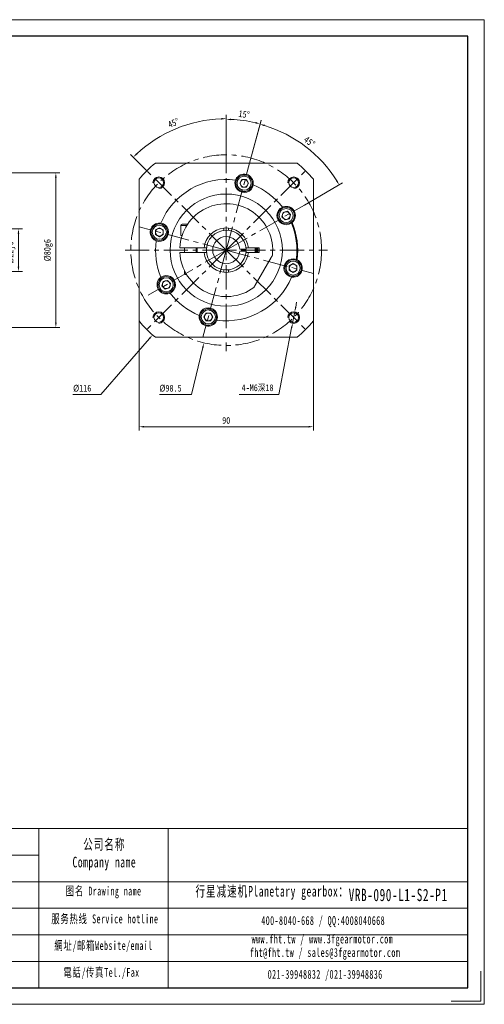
# Model space of a CAD drawing. Header units: millimetres. Extents: x -102 to 617, y -102 to 407.
# Tile 4 of 4: x 378 to 617, y -102 to 407. Entities that reach past the tile are written whole.
import ezdxf

# ---------------------------------------------------------------- set-up
doc = ezdxf.new("R2010")
doc.units = ezdxf.units.MM
doc.header["$LTSCALE"] = 10
doc.linetypes.add('CENTER', pattern=[2, 1.25, -0.25, 0.25, -0.25])
doc.layers.get('0').update_dxf_attribs({"lineweight": 18})
for name, color, linetype, lineweight in [('2细线层', 4, 'Continuous', 18), ('3中心线层', 1, 'CENTER', 18), ('图框_外框线', 7, 'Continuous', 18)]:
    doc.layers.add(name, color=color, linetype=linetype, lineweight=lineweight)
doc.styles.add('TH_GBDIM', font='txt', dxfattribs={"width": 0.8})
doc.styles.add('标准', font='txt', dxfattribs={"width": 0.667})
doc.dimstyles.new('TH_GBDIM', dxfattribs={"dimtxt": 3.5, "dimasz": 2.5, "dimexe": 2, "dimexo": 0, "dimgap": 1.5, "dimtad": 1, "dimdec": 1, "dimdsep": 46, "dimtxsty": 'TH_GBDIM', "dimcen": 2.5, "dimdle": 5, "dimclrd": 4, "dimclre": 4, "dimclrt": 3, "dimadec": 0, "dimazin": 0, "dimtfac": 0.714286, "dimtdec": 1, "dimtmove": 0, "dimatfit": 3, "dimfxl": 0, "dimtolj": 1, "dimarcsym": 0})

# ---------------------------------------------------------------- blocks, each defined once
blk = doc.blocks.new('*X12')
for points in [[(376.45, 296.45), (377.28, 296.45), (376.87, 298.95)], [(376.45, 279.45), (377.28, 279.45), (376.87, 276.95)]]:
    blk.add_hatch(color=4).paths.add_polyline_path(points, flags=0)
at = {"color": 4}
for p, q in [((356.96, 298.95), (378.87, 298.95)), ((376.87, 279.45), (376.87, 296.45)), ((356.96, 276.95), (378.87, 276.95))]:
    blk.add_line(p, q, dxfattribs=at)
at = {"color": 3, "insert": (373.03, 286.71), "char_height": 3.5, "width": 19.32, "attachment_point": 5, "rotation": 90, "style": 'TH_GBDIM'}
blk.add_mtext('%%C22j6', dxfattribs=at)
blk = doc.blocks.new('*X13')
for points in [[(395.75, 325.45), (396.59, 325.45), (396.17, 327.95)], [(395.75, 250.45), (396.59, 250.45), (396.17, 247.95)]]:
    blk.add_hatch(color=4).paths.add_polyline_path(points, flags=0)
at = {"color": 4}
for p, q in [((319.46, 327.95), (398.17, 327.95)), ((396.17, 250.45), (396.17, 325.45)), ((319.46, 247.95), (398.17, 247.95))]:
    blk.add_line(p, q, dxfattribs=at)
at = {"color": 3, "insert": (392.34, 287.95), "char_height": 3.5, "width": 19.32, "attachment_point": 5, "rotation": 90, "style": 'TH_GBDIM'}
blk.add_mtext('%%C80g6', dxfattribs=at)
blk = doc.blocks.new('*X23')
for points in [[(519.61, 258.61), (520.43, 258.45), (519.54, 256.08)], [(517.53, 247.81), (518.35, 247.65), (518.41, 250.18)]]:
    blk.add_hatch(color=4).paths.add_polyline_path(points, flags=0)
at = {"color": 4}
for p, q in [((520.02, 258.53), (520.49, 260.99)), ((519.54, 256.08), (518.41, 250.18)), ((511.31, 213.3), (517.94, 247.73)), ((490.84, 213.3), (511.31, 213.3))]:
    blk.add_line(p, q, dxfattribs=at)
blk.add_arc((518.98, 253.13), 3, 220.9121, 270, dxfattribs=at)
at = {"color": 3, "insert": (500.33, 216.68), "char_height": 3.5, "width": 31.1111, "attachment_point": 5, "style": 'TH_GBDIM'}
blk.add_mtext('4-M6深18', dxfattribs=at)
blk = doc.blocks.new('*X24')
blk.add_hatch(color=4).paths.add_polyline_path([(471.67, 237.73), (472.48, 237.54), (472.66, 240.06)], flags=0)
at = {"color": 4}
for p, q in [((484.15, 285.45), (484.15, 290.45)), ((481.65, 287.95), (486.65, 287.95)), ((466.24, 213.3), (472.08, 237.63)), ((449.66, 213.3), (466.24, 213.3))]:
    blk.add_line(p, q, dxfattribs=at)
at = {"color": 3, "insert": (455.39, 216.55), "char_height": 3.5, "width": 19.2578, "attachment_point": 5, "style": 'TH_GBDIM'}
blk.add_mtext('%%C98.5', dxfattribs=at)
blk = doc.blocks.new('*X25')
blk.add_hatch(color=4).paths.add_polyline_path([(444.18, 242.54), (444.81, 241.99), (446.13, 244.15)], flags=0)
at = {"color": 4}
for p, q in [((484.15, 285.45), (484.15, 290.45)), ((481.65, 287.95), (486.65, 287.95)), ((419.35, 213.3), (444.49, 242.27)), ((404.93, 213.3), (419.35, 213.3))]:
    blk.add_line(p, q, dxfattribs=at)
at = {"color": 3, "insert": (409.8, 216.55), "char_height": 3.5, "width": 15.3378, "attachment_point": 5, "style": 'TH_GBDIM'}
blk.add_mtext('%%C116', dxfattribs=at)
blk = doc.blocks.new('*X26')
for points in [[(441.65, 197.11), (441.65, 196.28), (439.15, 196.7)], [(526.65, 197.11), (526.65, 196.28), (529.15, 196.7)]]:
    blk.add_hatch(color=4).paths.add_polyline_path(points, flags=0)
at = {"color": 4}
for p, q in [((439.15, 251.36), (439.15, 194.7)), ((529.15, 251.36), (529.15, 194.7)), ((441.65, 196.7), (526.65, 196.7))]:
    blk.add_line(p, q, dxfattribs=at)
at = {"color": 3, "insert": (484.15, 199.95), "char_height": 3.5, "width": 7.2178, "attachment_point": 5, "style": 'TH_GBDIM'}
blk.add_mtext('90', dxfattribs=at)
blk = doc.blocks.new('*X30')
for points in [[(481.64, 356.24), (481.66, 355.41), (484.15, 355.87)], [(438.22, 337.41), (437.64, 338.01), (436.13, 335.98)]]:
    blk.add_hatch(color=4).paths.add_polyline_path(points, flags=0)
at = {"color": 4}
for p, q in [((484.15, 340.2), (484.15, 357.87)), ((443.14, 328.97), (434.71, 337.39))]:
    blk.add_line(p, q, dxfattribs=at)
blk.add_arc((484.15, 287.95), 67.92, 92.1092, 132.8908, dxfattribs=at)
at = {"color": 3, "insert": (456.92, 353.7), "char_height": 3.5, "width": 12.5704, "attachment_point": 5, "rotation": 22.5, "style": 'TH_GBDIM'}
blk.add_mtext('45%%D', dxfattribs=at)
blk = doc.blocks.new('*X31')
for points in [[(486.64, 355.06), (486.66, 355.89), (484.15, 355.52)], [(499.31, 354.22), (499.11, 353.41), (501.64, 353.22)]]:
    blk.add_hatch(color=4).paths.add_polyline_path(points, flags=0)
at = {"color": 4}
for p, q in [((484.15, 340.2), (484.15, 357.52)), ((496.21, 332.95), (502.16, 355.15))]:
    blk.add_line(p, q, dxfattribs=at)
blk.add_arc((484.15, 287.95), 67.56, 77.1202, 87.8798, dxfattribs=at)
at = {"color": 3, "insert": (493.39, 358.16), "char_height": 3.5, "width": 10.8247, "attachment_point": 5, "rotation": 352.5, "style": 'TH_GBDIM'}
blk.add_mtext('15%%D', dxfattribs=at)
blk = doc.blocks.new('*X32')
for points in [[(503.88, 351.95), (504.11, 352.75), (501.59, 353.04)], [(541.58, 324), (540.86, 323.57), (542.51, 321.65)]]:
    blk.add_hatch(color=4).paths.add_polyline_path(points, flags=0)
at = {"color": 4}
for p, q in [((496.21, 332.95), (502.11, 354.98)), ((524.5, 311.25), (544.24, 322.65))]:
    blk.add_line(p, q, dxfattribs=at)
blk.add_arc((484.15, 287.95), 67.39, 32.1258, 72.8742, dxfattribs=at)
at = {"color": 3, "insert": (527.15, 343.99), "char_height": 3.5, "width": 12.8426, "attachment_point": 5, "rotation": 322.5, "style": 'TH_GBDIM'}
blk.add_mtext('45%%D', dxfattribs=at)

msp = doc.modelspace()

# ---------------------------------------------------------------- linework, layer by layer
at = {"color": 7, "linetype": 'Continuous', "lineweight": 15}
for p, q in [((447.56, 332.95), (520.74, 332.95)), ((439.15, 251.36), (439.15, 324.55)), ((491.1, 322.49), (492.25, 324.49)), ((492.25, 320.49), (491.1, 322.49)), ((492.25, 324.49), (494.56, 324.49)), ((494.56, 324.49), (495.71, 322.49)), ((495.71, 322.49), (494.56, 320.49)), ((529.15, 324.55), (529.15, 251.36)), ((494.56, 320.49), (492.25, 320.49)), ((512.88, 305.23), (513.48, 307.46)), ((513.48, 307.46), (515.71, 308.06)), ((515.71, 308.06), (517.34, 306.43)), ((517.34, 306.43), (516.75, 304.2)), ((460.65, 300.7), (460.65, 295.45)), ((463.82, 300.7), (460.65, 300.7)), ((461.4, 301.45), (464.31, 301.45)), ((514.51, 303.6), (512.88, 305.23)), ((516.75, 304.2), (514.51, 303.6)), ((447.62, 298.36), (449.62, 299.52)), ((447.62, 296.05), (447.62, 298.36)), ((449.62, 294.9), (447.62, 296.05)), ((449.62, 299.52), (451.62, 298.36)), ((451.62, 296.05), (449.62, 294.9)), ((451.62, 298.36), (451.62, 296.05)), ((461.35, 295.45), (460.65, 295.45)), ((482.9, 299.39), (482.9, 298.98)), ((482.9, 298.98), (482.9, 298.13)), ((485.4, 299.39), (485.4, 298.98)), ((485.4, 298.13), (485.4, 298.98)), ((472.22, 289.2), (460.69, 289.2)), ((460.69, 286.7), (472.22, 286.7)), ((462.65, 289.2), (462.65, 286.7)), ((468.65, 289.2), (468.65, 286.7)), ((468.85, 289.2), (468.8, 287.95)), ((468.8, 287.95), (468.85, 286.7)), ((473.98, 289.2), (473.12, 289.2)), ((473.12, 286.7), (473.98, 286.7)), ((494.39, 288.45), (491.43, 288.45)), ((491.43, 287.45), (494.39, 287.45)), ((495.18, 289.2), (494.33, 289.2)), ((494.33, 286.7), (495.18, 286.7)), ((501.15, 289.2), (496.09, 289.2)), ((496.09, 286.7), (501.15, 286.7)), ((501.15, 286.7), (501.15, 289.2)), ((499.07, 269.8), (507.34, 284.11)), ((516.68, 279.86), (518.68, 281.01)), ((516.68, 277.55), (516.68, 279.86)), ((518.68, 281.01), (520.68, 279.86)), ((520.68, 279.86), (520.68, 277.55)), ((462.65, 277.29), (462.65, 275.7)), ((462.65, 275.7), (463.51, 275.7)), ((463.66, 275.45), (462.9, 275.45)), ((482.9, 277.78), (482.9, 276.93)), ((482.9, 276.93), (482.9, 276.52)), ((485.4, 276.93), (485.4, 277.78)), ((485.4, 276.93), (485.4, 276.52)), ((518.68, 276.39), (516.68, 277.55)), ((520.68, 277.55), (518.68, 276.39)), ((450.96, 269.48), (451.56, 271.71)), ((451.56, 271.71), (453.79, 272.31)), ((453.79, 272.31), (455.42, 270.68)), ((455.42, 270.68), (454.82, 268.45)), ((452.59, 267.85), (450.96, 269.48)), ((454.82, 268.45), (452.59, 267.85)), ((472.59, 253.42), (473.74, 255.42)), ((473.74, 255.42), (476.05, 255.42)), ((476.05, 255.42), (477.21, 253.42)), ((473.74, 251.42), (472.59, 253.42)), ((476.05, 251.42), (473.74, 251.42)), ((477.21, 253.42), (476.05, 251.42)), ((520.74, 242.95), (447.56, 242.95))]:
    msp.add_line(p, q, dxfattribs=at)
for points in [[(485.4, 299.39), (484.15, 299.45), (482.9, 299.39)], [(499.45, 286.7), (499.5, 287.95), (499.45, 289.2)], [(482.9, 276.52), (484.15, 276.45), (485.4, 276.52)]]:
    msp.add_lwpolyline(points, dxfattribs=at)
for centre, radius in [((493.4, 322.49), 4.25), ((493.4, 322.49), 3.63), ((449.33, 322.78), 2.5), ((518.98, 322.78), 2.5), ((484.15, 287.95), 29), ((515.11, 305.83), 4.25), ((515.11, 305.83), 3.63), ((449.62, 297.21), 4.25), ((449.62, 297.21), 3.63), ((518.68, 278.7), 4.25), ((518.68, 278.7), 3.63), ((453.19, 270.08), 4.25), ((453.19, 270.08), 3.63), ((449.33, 253.13), 2.5), ((474.9, 253.42), 4.25), ((474.9, 253.42), 3.63), ((518.98, 253.13), 2.5)]:
    msp.add_circle(centre, radius, dxfattribs=at)
for centre, radius, start, end in [((484.15, 287.95), 58, 129.1167, 140.8833), ((484.15, 287.95), 58, 39.1167, 50.8833), ((493.4, 322.49), 4.75, 355.3445, 154.6555), ((484.15, 287.95), 36.5, 82.4448, 157.5552), ((493.4, 322.49), 4.75, 159.657, 350.343), ((493.4, 322.49), 2, 150, 210), ((493.4, 322.49), 2, 90, 150), ((493.4, 322.49), 2, 210, 270), ((493.4, 322.49), 2, 30, 90), ((493.4, 322.49), 2, 270, 330), ((493.4, 322.49), 2, 330, 30), ((484.15, 287.95), 36.5, 37.4448, 67.5552), ((484.15, 287.95), 24, 353.5565, 177.0145), ((515.11, 305.83), 4.75, 310.3445, 109.6555), ((515.11, 305.83), 4.75, 114.657, 305.343), ((515.11, 305.83), 2, 165, 225), ((515.11, 305.83), 2, 105, 165), ((515.11, 305.83), 2, 45, 105), ((515.11, 305.83), 2, 285, 345), ((515.11, 305.83), 2, 345, 45), ((449.62, 297.21), 4.75, 85.3445, 244.6555), ((449.62, 297.21), 4.75, 249.657, 80.343), ((461.4, 300.7), 0.75, 90, 180), ((515.11, 305.83), 2, 225, 285), ((484.15, 287.95), 36.5, 352.4448, 22.5552), ((484.15, 287.95), 36.9, 352.2751, 22.7249), ((449.62, 297.21), 2, 120, 180), ((449.62, 297.21), 2, 180, 240), ((449.62, 297.21), 2, 60, 120), ((449.62, 297.21), 2, 240, 300), ((449.62, 297.21), 2, 360, 60), ((449.62, 297.21), 2, 300, 0), ((484.15, 287.95), 11.5, 96.2401, 173.7599), ((484.15, 287.95), 10.25, 2.796, 357.204), ((484.15, 287.95), 11.5, 6.2401, 83.7599), ((484.15, 287.95), 36.5, 172.4448, 202.5552), ((484.15, 287.95), 7, 4.096, 355.904), ((484.15, 287.95), 24, 182.9855, 306.4435), ((484.15, 287.95), 15, 175.2198, 184.7802), ((484.15, 287.95), 11.5, 186.2401, 263.7599), ((484.15, 287.95), 11.5, 276.2401, 353.7599), ((484.15, 287.95), 9.6, 357.0145, 2.9855), ((484.15, 287.95), 15, 355.2198, 4.7802), ((484.15, 287.95), 15.75, 355.4479, 4.5521), ((484.15, 287.95), 16, 355.5192, 4.4808), ((484.15, 287.95), 16.4, 355.6287, 4.3713), ((484.15, 287.95), 17, 355.7833, 4.2167), ((518.68, 278.7), 4.75, 69.657, 260.343), ((518.68, 278.7), 2, 120, 180), ((518.68, 278.7), 2, 60, 120), ((518.68, 278.7), 4.75, 265.3445, 64.6555), ((518.68, 278.7), 2, 0, 60), ((453.19, 270.08), 4.75, 294.657, 125.343), ((518.68, 278.7), 2, 180, 240), ((518.68, 278.7), 2, 240, 300), ((518.68, 278.7), 2, 300, 0), ((453.19, 270.08), 4.75, 130.3445, 289.6555), ((453.19, 270.08), 2, 165, 225), ((453.19, 270.08), 2, 105, 165), ((453.19, 270.08), 2, 45, 105), ((453.19, 270.08), 2, 345, 45), ((484.15, 287.95), 36.5, 262.4448, 337.5552), ((453.19, 270.08), 2, 225, 285), ((453.19, 270.08), 2, 285, 345), ((484.15, 287.95), 36.5, 217.4448, 247.5552), ((474.9, 253.42), 4.75, 339.657, 170.343), ((474.9, 253.42), 2, 150, 210), ((474.9, 253.42), 2, 90, 150), ((474.9, 253.42), 2, 30, 90), ((474.9, 253.42), 2, 330, 30), ((484.15, 287.95), 58, 219.1167, 230.8833), ((474.9, 253.42), 4.75, 175.3445, 334.6555), ((474.9, 253.42), 2, 210, 270), ((474.9, 253.42), 2, 270, 330), ((484.15, 287.95), 58, 309.1167, 320.8833)]:
    msp.add_arc(centre, radius, start, end, dxfattribs=at)
for points in [[(489.11, 324.52), (488.95, 324.14)], [(498.09, 321.69), (498.14, 322.1)], [(513.51, 310.3), (513.13, 310.15)], [(450.42, 301.89), (450.01, 301.94)], [(517.86, 301.95), (518.19, 302.21)], [(447.59, 292.91), (447.97, 292.75)], [(460.69, 289.2), (460.18, 289.2)], [(460.18, 286.7), (460.69, 286.7)], [(472.72, 289.2), (472.22, 289.2)], [(472.22, 286.7), (472.72, 286.7)], [(473.12, 289.2), (472.72, 289.2)], [(472.72, 286.7), (473.12, 286.7)], [(491.43, 288.45), (491.13, 288.45)], [(491.13, 287.45), (491.43, 287.45)], [(495.58, 289.2), (495.18, 289.2)], [(495.18, 286.7), (495.58, 286.7)], [(496.09, 289.2), (495.58, 289.2)], [(495.58, 286.7), (496.09, 286.7)], [(508, 285.26), (507.34, 284.11)], [(520.72, 282.99), (520.34, 283.16)], [(462.65, 275.7), (462.9, 275.45)], [(450.44, 273.95), (450.12, 273.7)], [(499.07, 269.8), (498.41, 268.65)], [(517.89, 274.02), (518.3, 273.97)], [(454.79, 265.61), (455.17, 265.76)], [(470.22, 254.22), (470.16, 253.81)], [(479.19, 251.39), (479.35, 251.77)]]:
    msp.add_open_spline(points, degree=1, dxfattribs=at)
at = {"layer": '2细线层'}
for centre in [(449.33, 322.78), (518.98, 322.78), (449.33, 253.13), (518.98, 253.13)]:
    msp.add_arc(centre, 3, 270, 180, dxfattribs=at)
at = {"layer": '3中心线层'}
for p, q in [((484.15, 340.2), (484.15, 235.7)), ((484.15, 287.95), (496.21, 332.95)), ((484.15, 287.95), (443.14, 328.97)), ((484.15, 287.95), (525.16, 328.97)), ((484.15, 287.95), (524.5, 311.25)), ((484.15, 287.95), (439.15, 300.01)), ((431.9, 287.95), (536.4, 287.95)), ((484.15, 287.95), (443.14, 246.94)), ((484.15, 287.95), (443.81, 264.66)), ((484.15, 287.95), (472.09, 242.95)), ((484.15, 287.95), (525.16, 246.94)), ((484.15, 287.95), (529.15, 275.9))]:
    msp.add_line(p, q, dxfattribs=at)
msp.add_circle((484.15, 287.95), 49.25, dxfattribs=at)
at = {"layer": '图框_外框线'}
for p, q in [((-38.5, -10.95), (608.85, -10.95)), ((387.36, -10.95), (387.36, -93.17)), ((454.2, -10.95), (454.2, -93.17)), ((23.54, -24.67), (387.36, -24.67)), ((-38.5, -38.39), (608.85, -38.39)), ((23.54, -52.11), (608.85, -52.11)), ((23.54, -65.83), (608.85, -65.83)), ((23.54, -79.55), (608.85, -79.55))]:
    msp.add_line(p, q, dxfattribs=at)
at = {"layer": '图框_外框线', "color": 3}
msp.add_lwpolyline([(-102.05, -101.74), (617.42, -101.74), (617.42, 407.03), (-102.05, 407.03)], close=True, dxfattribs=at)
at = {"layer": '图框_外框线', "color": 3, "lineweight": 25}
msp.add_lwpolyline([(-59.23, -93.17), (608.85, -93.17), (608.85, 398.46), (-59.23, 398.46)], close=True, dxfattribs=at)
at = {"layer": '图框_外框线', "color": 3}
msp.add_lwpolyline([(615.7, -84.61), (615.7, -100.03), (600.28, -100.03)], dxfattribs=at)

# ---------------------------------------------------------------- texts
at = {"layer": '图框_外框线', "color": 1, "attachment_point": 2, "style": '标准'}
for s, insert, char_height, width in [('\\T1.1;公司名称\\PCompany name', (421.2, -16.36), 5.4877, 71.049), ('\\T1.1;图名 Drawing name', (420.83, -40.92), 4.5731, 58.4841), ('\\T1.1;  行星减速机Planetary gearbox：', (505.14, -40.56), 5.4877, 86.3091), ('{\\T1.10000;VRB-090-L1-S2-P1}', (572.94, -42.02), 6.4024, 46.593), ('\\T1.1;服务热线 Service hotline', (421.48, -55.3), 4.5731, 65.1569), ('\\T1.1;400-8040-668 / QQ:4008040668', (534.21, -56.17), 4.5731, 133.1481), ('\\T1.1;www.fht.tw / www.3fgearmotor.com ', (533.79, -65.7), 4.5731, 133.2979), ('\\T1.1;網址/邮箱Website/email', (420.77, -69.07), 4.5731, 67.8222), ('{\\T1.10000;fht@fht.tw / sales@3fgearmotor.com }', (535.18, -72.66), 4.5731, 133.2979), ('\\T1.1;電話/传真Tel./Fax', (419.74, -82.96), 4.5731, 68.6379), ('\\T1.1;021-39948832 /021-39948836 ', (535.23, -83.96), 4.5731, 101.7831)]:
    msp.add_mtext(s, dxfattribs=dict(at, insert=insert, char_height=char_height, width=width))

# ---------------------------------------------------------------- dimensions: what is measured, and where the dimension line sits
for base, line1, line2, picture, middle in [((458.16, 350.7), ((484.15, 340.2), (484.15, 235.7)), ((484.15, 287.95), (443.14, 328.97)), '*X30', (456.92, 353.7)), ((492.97, 354.94), ((484.15, 287.95), (496.21, 332.95)), ((484.15, 340.2), (484.15, 235.7)), '*X31', (493.39, 358.16)), ((525.17, 341.42), ((484.15, 287.95), (524.5, 311.25)), ((484.15, 287.95), (496.21, 332.95)), '*X32', (527.15, 343.99))]:
    dim = msp.add_angular_dim_2l(base=base, line1=line1, line2=line2, dimstyle='TH_GBDIM', override={"dimtad": 1, "dimtih": 0, "dimtoh": 0, "dimsah": 1, "dimtdec": 0, "dimtzin": 0})
    dim.commit()
    dim.dimension.update_dxf_attribs({"geometry": picture, "text_midpoint": middle})
for p1, p2, picture, middle in [((495.64, 335.85), (472.66, 240.06), '*X24', (466.24, 213.3)), ((522.17, 331.76), (446.13, 244.15), '*X25', (419.35, 213.3))]:
    dim = msp.add_diameter_dim_2p(p1=p1, p2=p2, dimstyle='TH_GBDIM', override={"dimtih": 1, "dimtoh": 1, "dimpost": '%%C<>', "dimsah": 1, "dimtofl": 0, "dimtzin": 0})
    dim.commit()
    dim.dimension.update_dxf_attribs({"geometry": picture, "text_midpoint": middle, "dimtype": 163})
for base, p1, p2, text, picture, middle in [((396.17, 327.95), (319.46, 247.95), (319.46, 327.95), '%%C<>g6', '*X13', (396.17, 287.95)), ((376.87, 298.95), (356.96, 276.95), (356.96, 298.95), '%%C<>j6', '*X12', (376.87, 286.71))]:
    dim = msp.add_linear_dim(base=base, p1=p1, p2=p2, angle=90, text=text, dimstyle='TH_GBDIM', override={"dimsah": 1, "dimtzin": 0})
    dim.commit()
    dim.dimension.update_dxf_attribs({"geometry": picture, "text_midpoint": middle, "dimtype": 160})
dim = msp.add_diameter_dim_2p(p1=(519.54, 256.08), p2=(518.41, 250.18), text='4-M6深18', dimstyle='TH_GBDIM', override={"dimtoh": 1, "dimpost": '%%C<>', "dimsah": 1, "dimtzin": 0})
dim.commit()
dim.dimension.update_dxf_attribs({"geometry": '*X23', "text_midpoint": (511.31, 213.3), "dimtype": 163})
dim = msp.add_linear_dim(base=(529.15, 196.7), p1=(439.15, 251.36), p2=(529.15, 251.36), dimstyle='TH_GBDIM', override={"dimsah": 1, "dimtzin": 0})
dim.commit()
dim.dimension.update_dxf_attribs({"geometry": '*X26', "text_midpoint": (484.15, 196.7), "dimtype": 160})

doc.saveas('drawing.dxf')
